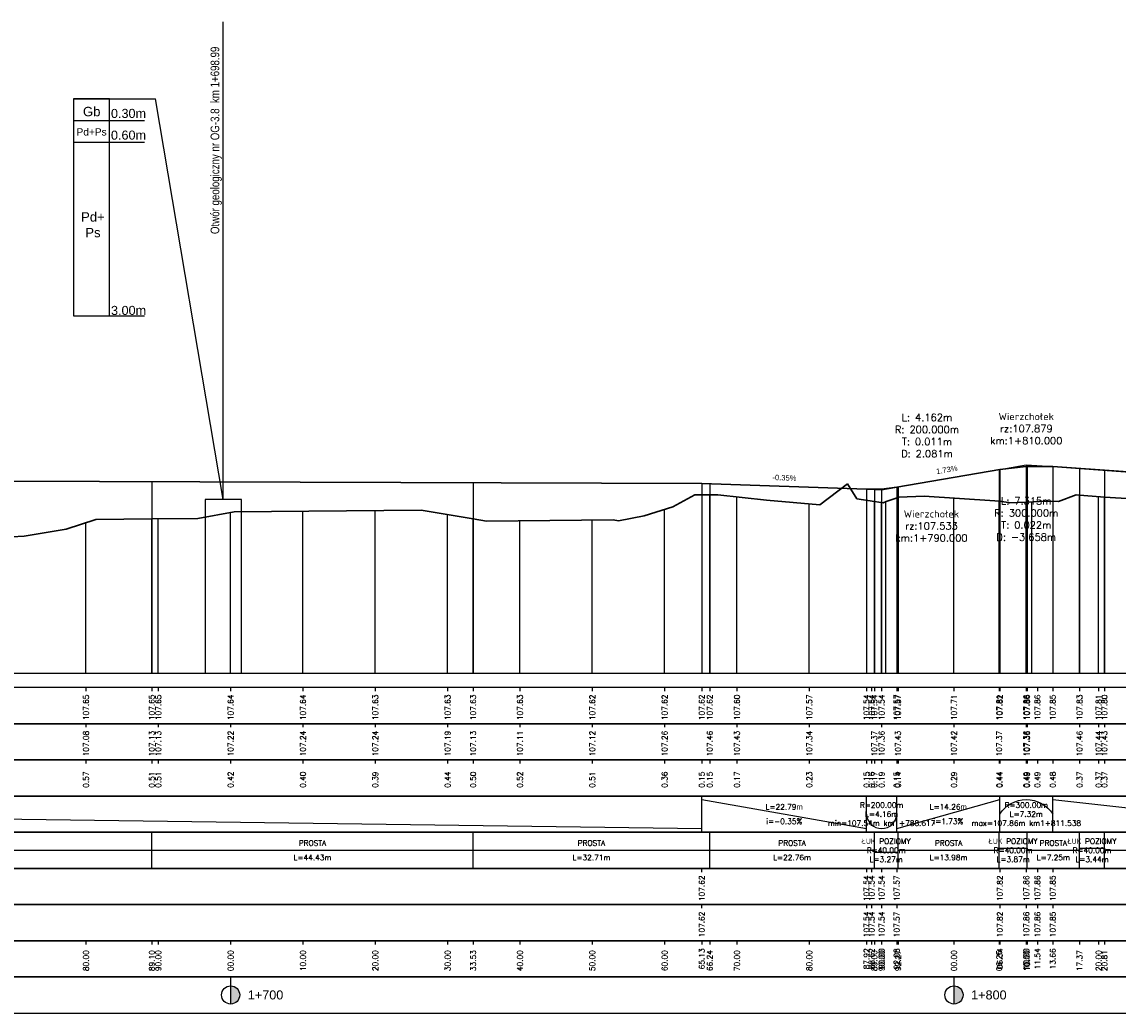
# Model space of a CAD drawing. Extents: x 7529714 to 7537797, y 5723889 to 5727796.
# Tile 14 of 28: x 7534967 to 7535118, y 5725349 to 5725486. Entities that reach past the tile are written whole.
import ezdxf
from ezdxf.enums import TextEntityAlignment as Align

# ---------------------------------------------------------------- set-up
doc = ezdxf.new("R2010")
doc.units = 0
doc.linetypes.add('HIDDEN', pattern=[9.525, 6.35, -3.175])
for name, color, linetype in [('C-DROGI-PROFILE', 7, 'Continuous'), ('C-DROGI-PROFILE-ETYKIETY', 7, 'Continuous'), ('D-geologia', 150, 'Continuous'), ('Niw-opis', 2, 'Continuous')]:
    doc.layers.add(name, color=color, linetype=linetype)
doc.styles.add('ARIAL', font='arial.ttf', dxfattribs={"height": 1})
doc.styles.get("Standard").update_dxf_attribs({"font": 'arial.ttf'})

# ---------------------------------------------------------------- blocks, each defined once
blk = doc.blocks.new('kilometraz')
at = {"linetype": 'ByBlock', "lineweight": -2}
blk.add_hatch(color=0, dxfattribs=at).paths.add_polyline_path([(0, -0.5, 0.414214), (0.5, 0, 0.414214), (0, 0.5)])
at = {"color": 0, "linetype": 'ByBlock', "lineweight": -2}
blk.add_line((0, 0.5), (0, -0.5), dxfattribs=at)
blk.add_circle((0, 0), 0.5, dxfattribs=at)

msp = doc.modelspace()

# ---------------------------------------------------------------- linework, layer by layer
at = {"layer": 'C-DROGI-PROFILE', "color": 12, "linetype": 'Continuous', "lineweight": 30, "true_color": 0xdb0000}
for p, q in [((7535087.822, 5725421.556), (7535102.083, 5725424.026)), ((7535102.083, 5725424.026), (7535105.741, 5725424.437)), ((7535105.741, 5725424.437), (7535109.398, 5725424.401)), ((7535109.398, 5725424.401), (7535145.741, 5725421.833)), ((7535083.66, 5725421.269), (7535085.741, 5725421.304)), ((7535085.741, 5725421.304), (7535087.822, 5725421.556))]:
    msp.add_line(p, q, dxfattribs=at)
at = {"layer": 'C-DROGI-PROFILE', "color": 2, "linetype": 'HIDDEN', "lineweight": -3}
for p, q in [((7535102.083, 5725424.026), (7535105.741, 5725424.66)), ((7535105.741, 5725424.66), (7535109.398, 5725424.401)), ((7535083.66, 5725421.269), (7535085.741, 5725421.196)), ((7535085.741, 5725421.196), (7535087.822, 5725421.556))]:
    msp.add_line(p, q, dxfattribs=at)
at = {"layer": 'C-DROGI-PROFILE', "color": 98, "linetype": 'Continuous', "lineweight": 30, "true_color": 0x006100}
for p, q in [((7535077.198, 5725419.1), (7535081.024, 5725422.024)), ((7535081.024, 5725422.024), (7535082.294, 5725419.933)), ((7535056.889, 5725418.82), (7535059.925, 5725420.521)), ((7535059.925, 5725420.521), (7535061.979, 5725420.512)), ((7535061.979, 5725420.512), (7535063.094, 5725420.506)), ((7535063.094, 5725420.506), (7535069.808, 5725419.76)), ((7535069.808, 5725419.76), (7535077.198, 5725419.1)), ((7535082.294, 5725419.933), (7535084.737, 5725419.593)), ((7535084.737, 5725419.593), (7535085.936, 5725419.415)), ((7535085.936, 5725419.415), (7535086.372, 5725419.569)), ((7535086.372, 5725419.569), (7535088.007, 5725420.155)), ((7535088.007, 5725420.155), (7535088.109, 5725420.192)), ((7535088.109, 5725420.192), (7535091.642, 5725420.322)), ((7535091.642, 5725420.322), (7535101.41, 5725419.695)), ((7535101.41, 5725419.695), (7535101.989, 5725419.611)), ((7535101.989, 5725419.611), (7535103.278, 5725419.43)), ((7535103.278, 5725419.43), (7535103.411, 5725419.412)), ((7535103.411, 5725419.412), (7535104.566, 5725419.454)), ((7535104.566, 5725419.454), (7535105.855, 5725419.506)), ((7535105.855, 5725419.506), (7535108.355, 5725419.613)), ((7535108.355, 5725419.613), (7535110.213, 5725419.602)), ((7535110.213, 5725419.602), (7535112.62, 5725420.494)), ((7535112.62, 5725420.494), (7535113.11, 5725420.451)), ((7535113.11, 5725420.451), (7535114.829, 5725420.311)), ((7535114.829, 5725420.311), (7535116.548, 5725420.194)), ((7535116.548, 5725420.194), (7535124.87, 5725419.679)), ((7534991.182, 5725417.241), (7534996.248, 5725418.143)), ((7534996.248, 5725418.143), (7535022.097, 5725418.361)), ((7535022.097, 5725418.361), (7535029.268, 5725417.204)), ((7535049.349, 5725416.908), (7535052.891, 5725417.587)), ((7535052.891, 5725417.587), (7535056.889, 5725418.82)), ((7534972.978, 5725415.769), (7534977.109, 5725417.076)), ((7534977.109, 5725417.076), (7534984.841, 5725417.178)), ((7534984.841, 5725417.178), (7534991.182, 5725417.241)), ((7535029.268, 5725417.204), (7535031.127, 5725416.884)), ((7535031.127, 5725416.884), (7535048.631, 5725417.066)), ((7535048.631, 5725417.066), (7535049.349, 5725416.908)), ((7534965.498, 5725414.693), (7534967.18, 5725414.805)), ((7534967.18, 5725414.805), (7534972.978, 5725415.769))]:
    msp.add_line(p, q, dxfattribs=at)
at = {"layer": 'C-DROGI-PROFILE', "color": 1, "linetype": 'Continuous', "lineweight": -3}
for p, q in [((7535061.979, 5725395.868), (7535061.979, 5725420.512)), ((7535065.741, 5725395.868), (7535065.741, 5725420.212)), ((7535075.741, 5725395.868), (7535075.741, 5725419.23)), ((7535084.737, 5725395.868), (7535084.737, 5725419.593)), ((7535085.741, 5725395.868), (7535085.741, 5725419.444)), ((7535086.311, 5725395.868), (7535086.311, 5725419.548)), ((7535088.007, 5725395.868), (7535088.007, 5725420.155)), ((7535095.741, 5725395.868), (7535095.741, 5725420.059)), ((7535101.989, 5725395.868), (7535101.989, 5725419.611)), ((7535105.741, 5725395.868), (7535105.741, 5725419.501)), ((7535105.855, 5725395.868), (7535105.855, 5725419.506)), ((7535106.495, 5725395.868), (7535106.495, 5725419.533)), ((7535113.11, 5725395.868), (7535113.11, 5725420.451)), ((7535115.741, 5725395.868), (7535115.741, 5725420.249)), ((7535116.548, 5725395.868), (7535116.548, 5725420.194)), ((7534995.741, 5725395.868), (7534995.741, 5725418.052)), ((7535005.741, 5725395.868), (7535005.741, 5725418.223)), ((7535015.741, 5725395.868), (7535015.741, 5725418.308)), ((7535025.741, 5725395.868), (7535025.741, 5725417.773)), ((7535055.741, 5725395.868), (7535055.741, 5725418.466)), ((7534975.741, 5725395.868), (7534975.741, 5725416.643)), ((7534984.841, 5725395.868), (7534984.841, 5725417.178)), ((7534985.741, 5725395.868), (7534985.741, 5725417.187)), ((7535029.268, 5725395.868), (7535029.268, 5725417.204)), ((7535035.741, 5725395.868), (7535035.741, 5725416.932)), ((7535045.741, 5725395.868), (7535045.741, 5725417.036)), ((7533295.241, 5725395.868), (7537726.805, 5725395.868)), ((7534975.741, 5725393.868), (7534975.741, 5725393.368)), ((7534984.841, 5725393.868), (7534984.841, 5725393.368)), ((7534985.741, 5725393.868), (7534985.741, 5725393.368)), ((7534995.741, 5725393.868), (7534995.741, 5725393.368)), ((7535005.741, 5725393.868), (7535005.741, 5725393.368)), ((7535015.741, 5725393.868), (7535015.741, 5725393.368)), ((7535025.741, 5725393.868), (7535025.741, 5725393.368)), ((7535029.268, 5725393.868), (7535029.268, 5725393.368)), ((7535035.741, 5725393.868), (7535035.741, 5725393.368)), ((7535045.741, 5725393.868), (7535045.741, 5725393.368)), ((7535055.741, 5725393.868), (7535055.741, 5725393.368)), ((7535060.874, 5725393.868), (7535060.874, 5725393.368)), ((7535061.979, 5725393.868), (7535061.979, 5725393.368)), ((7535065.741, 5725393.868), (7535065.741, 5725393.368)), ((7535075.741, 5725393.868), (7535075.741, 5725393.368)), ((7535083.66, 5725393.868), (7535083.66, 5725393.368)), ((7535084.358, 5725393.868), (7535084.358, 5725393.368)), ((7535084.737, 5725393.868), (7535084.737, 5725393.368)), ((7535085.741, 5725393.868), (7535085.741, 5725393.368)), ((7535087.822, 5725393.868), (7535087.822, 5725393.368)), ((7535088.007, 5725393.868), (7535088.007, 5725393.368)), ((7535095.741, 5725393.868), (7535095.741, 5725393.368)), ((7535101.989, 5725393.868), (7535101.989, 5725393.368)), ((7535102.083, 5725393.868), (7535102.083, 5725393.368)), ((7535105.741, 5725393.868), (7535105.741, 5725393.368)), ((7535105.855, 5725393.868), (7535105.855, 5725393.368)), ((7535107.278, 5725393.868), (7535107.278, 5725393.368)), ((7535109.398, 5725393.868), (7535109.398, 5725393.368)), ((7535113.11, 5725393.868), (7535113.11, 5725393.368)), ((7535115.741, 5725393.868), (7535115.741, 5725393.368)), ((7535116.548, 5725393.868), (7535116.548, 5725393.368)), ((7534975.741, 5725388.868), (7534975.741, 5725388.368)), ((7534985.741, 5725388.868), (7534985.741, 5725388.368)), ((7534995.741, 5725388.868), (7534995.741, 5725388.368)), ((7535005.741, 5725388.868), (7535005.741, 5725388.368)), ((7535015.741, 5725388.868), (7535015.741, 5725388.368)), ((7535025.741, 5725388.868), (7535025.741, 5725388.368)), ((7535035.741, 5725388.868), (7535035.741, 5725388.368)), ((7535045.741, 5725388.868), (7535045.741, 5725388.368)), ((7535055.741, 5725388.868), (7535055.741, 5725388.368)), ((7535065.741, 5725388.868), (7535065.741, 5725388.368)), ((7535075.741, 5725388.868), (7535075.741, 5725388.368)), ((7535085.741, 5725388.868), (7535085.741, 5725388.368)), ((7535095.741, 5725388.868), (7535095.741, 5725388.368)), ((7535105.741, 5725388.868), (7535105.741, 5725388.368)), ((7535105.855, 5725388.868), (7535105.855, 5725388.368)), ((7535113.11, 5725388.868), (7535113.11, 5725388.368)), ((7535115.741, 5725388.868), (7535115.741, 5725388.368)), ((7535116.548, 5725388.868), (7535116.548, 5725388.368)), ((7534975.741, 5725383.868), (7534975.741, 5725383.368)), ((7534984.841, 5725383.868), (7534984.841, 5725383.368)), ((7534985.741, 5725383.868), (7534985.741, 5725383.368)), ((7534995.741, 5725383.868), (7534995.741, 5725383.368)), ((7535005.741, 5725383.868), (7535005.741, 5725383.368)), ((7535015.741, 5725383.868), (7535015.741, 5725383.368)), ((7535025.741, 5725383.868), (7535025.741, 5725383.368)), ((7535029.268, 5725383.868), (7535029.268, 5725383.368)), ((7535035.741, 5725383.868), (7535035.741, 5725383.368)), ((7535045.741, 5725383.868), (7535045.741, 5725383.368)), ((7535055.741, 5725383.868), (7535055.741, 5725383.368)), ((7535060.874, 5725383.868), (7535060.874, 5725383.368)), ((7535061.979, 5725383.868), (7535061.979, 5725383.368)), ((7535065.741, 5725383.868), (7535065.741, 5725383.368)), ((7535075.741, 5725383.868), (7535075.741, 5725383.368)), ((7535083.66, 5725383.868), (7535083.66, 5725383.368)), ((7535084.358, 5725383.868), (7535084.358, 5725383.368)), ((7535084.737, 5725383.868), (7535084.737, 5725383.368)), ((7535085.741, 5725383.868), (7535085.741, 5725383.368)), ((7535087.822, 5725383.868), (7535087.822, 5725383.368)), ((7535088.007, 5725383.868), (7535088.007, 5725383.368)), ((7535095.741, 5725383.868), (7535095.741, 5725383.368)), ((7535101.989, 5725383.868), (7535101.989, 5725383.368)), ((7535102.083, 5725383.868), (7535102.083, 5725383.368)), ((7535105.741, 5725383.868), (7535105.741, 5725383.368)), ((7535105.855, 5725383.868), (7535105.855, 5725383.368)), ((7535107.278, 5725383.868), (7535107.278, 5725383.368)), ((7535109.398, 5725383.868), (7535109.398, 5725383.368)), ((7535113.11, 5725383.868), (7535113.11, 5725383.368)), ((7535115.741, 5725383.868), (7535115.741, 5725383.368)), ((7535116.548, 5725383.868), (7535116.548, 5725383.368)), ((7535060.874, 5725373.868), (7535060.874, 5725378.868)), ((7535083.66, 5725373.868), (7535083.66, 5725378.868)), ((7535087.822, 5725373.868), (7535087.822, 5725378.868)), ((7535102.083, 5725373.868), (7535102.083, 5725378.868)), ((7535109.398, 5725373.868), (7535109.398, 5725378.868)), ((7534984.841, 5725368.868), (7534984.841, 5725373.868)), ((7535029.268, 5725368.868), (7535029.268, 5725373.868)), ((7535061.979, 5725368.868), (7535061.979, 5725373.868)), ((7535084.737, 5725368.868), (7535084.737, 5725373.868)), ((7535088.007, 5725368.868), (7535088.007, 5725373.868)), ((7535101.989, 5725368.868), (7535101.989, 5725373.868)), ((7535105.855, 5725368.868), (7535105.855, 5725373.868)), ((7535113.11, 5725368.868), (7535113.11, 5725373.868)), ((7535116.548, 5725368.868), (7535116.548, 5725373.868)), ((7535060.874, 5725368.368), (7535060.874, 5725368.868)), ((7535083.66, 5725368.868), (7535083.66, 5725368.368)), ((7535084.358, 5725368.868), (7535084.358, 5725368.368)), ((7535085.741, 5725368.868), (7535085.741, 5725368.368)), ((7535087.822, 5725368.868), (7535087.822, 5725368.368)), ((7535102.083, 5725368.868), (7535102.083, 5725368.368)), ((7535105.741, 5725368.868), (7535105.741, 5725368.368)), ((7535107.278, 5725368.868), (7535107.278, 5725368.368)), ((7535109.398, 5725368.868), (7535109.398, 5725368.368)), ((7535060.874, 5725363.368), (7535060.874, 5725363.868)), ((7535083.66, 5725363.868), (7535083.66, 5725363.368)), ((7535084.358, 5725363.868), (7535084.358, 5725363.368)), ((7535085.741, 5725363.868), (7535085.741, 5725363.368)), ((7535087.822, 5725363.868), (7535087.822, 5725363.368)), ((7535102.083, 5725363.868), (7535102.083, 5725363.368)), ((7535105.741, 5725363.868), (7535105.741, 5725363.368)), ((7535107.278, 5725363.868), (7535107.278, 5725363.368)), ((7535109.398, 5725363.868), (7535109.398, 5725363.368)), ((7534975.741, 5725358.868), (7534975.741, 5725358.368)), ((7534984.841, 5725358.868), (7534984.841, 5725358.368)), ((7534985.741, 5725358.868), (7534985.741, 5725358.368)), ((7534995.741, 5725358.868), (7534995.741, 5725358.368)), ((7535005.741, 5725358.868), (7535005.741, 5725358.368)), ((7535015.741, 5725358.868), (7535015.741, 5725358.368)), ((7535025.741, 5725358.868), (7535025.741, 5725358.368)), ((7535029.268, 5725358.868), (7535029.268, 5725358.368)), ((7535035.741, 5725358.868), (7535035.741, 5725358.368)), ((7535045.741, 5725358.868), (7535045.741, 5725358.368)), ((7535055.741, 5725358.868), (7535055.741, 5725358.368)), ((7535060.874, 5725358.868), (7535060.874, 5725358.368)), ((7535061.979, 5725358.868), (7535061.979, 5725358.368)), ((7535065.741, 5725358.868), (7535065.741, 5725358.368)), ((7535075.741, 5725358.868), (7535075.741, 5725358.368)), ((7535083.66, 5725358.868), (7535083.66, 5725358.368)), ((7535084.358, 5725358.868), (7535084.358, 5725358.368)), ((7535084.737, 5725358.868), (7535084.737, 5725358.368)), ((7535085.741, 5725358.868), (7535085.741, 5725358.368)), ((7535087.822, 5725358.868), (7535087.822, 5725358.368)), ((7535088.007, 5725358.868), (7535088.007, 5725358.368)), ((7535095.741, 5725358.868), (7535095.741, 5725358.368)), ((7535101.989, 5725358.868), (7535101.989, 5725358.368)), ((7535102.083, 5725358.868), (7535102.083, 5725358.368)), ((7535105.741, 5725358.868), (7535105.741, 5725358.368)), ((7535105.855, 5725358.868), (7535105.855, 5725358.368)), ((7535107.278, 5725358.868), (7535107.278, 5725358.368)), ((7535109.398, 5725358.868), (7535109.398, 5725358.368)), ((7535113.11, 5725358.868), (7535113.11, 5725358.368)), ((7535115.741, 5725358.868), (7535115.741, 5725358.368)), ((7535116.548, 5725358.868), (7535116.548, 5725358.368)), ((7534995.741, 5725353.868), (7534995.741, 5725352.368)), ((7535095.741, 5725353.868), (7535095.741, 5725352.368))]:
    msp.add_line(p, q, dxfattribs=at)
at = {"layer": 'C-DROGI-PROFILE', "color": 2, "linetype": 'Continuous', "lineweight": -3}
for p, q in [((7534769.387, 5725378.368), (7535060.874, 5725374.368)), ((7535060.874, 5725378.368), (7535083.66, 5725374.368)), ((7535087.822, 5725374.368), (7535102.083, 5725378.368)), ((7535109.398, 5725378.368), (7535145.741, 5725374.368)), ((7534518.439, 5725371.368), (7535084.737, 5725371.368)), ((7535084.737, 5725371.368), (7535084.737, 5725371.087)), ((7535084.737, 5725371.087), (7535088.007, 5725371.087)), ((7535088.007, 5725371.087), (7535088.007, 5725371.368)), ((7535088.007, 5725371.368), (7535101.989, 5725371.368)), ((7535101.989, 5725371.368), (7535101.989, 5725371.65)), ((7535101.989, 5725371.65), (7535105.855, 5725371.65)), ((7535105.855, 5725371.65), (7535105.855, 5725371.368)), ((7535105.855, 5725371.368), (7535113.11, 5725371.368)), ((7535113.11, 5725371.368), (7535113.11, 5725371.65)), ((7535113.11, 5725371.65), (7535116.548, 5725371.65)), ((7535116.548, 5725371.65), (7535116.548, 5725371.368)), ((7535116.548, 5725371.368), (7535124.87, 5725371.368))]:
    msp.add_line(p, q, dxfattribs=at)
at = {"layer": 'C-DROGI-PROFILE', "color": 12, "linetype": 'Continuous', "lineweight": 30, "true_color": 0xdb0000}
for points in [[(7534769.387, 5725423.051), (7535060.874, 5725422.064), (7535083.66, 5725421.269), (7535085.741, 5725421.304), (7535087.822, 5725421.556), (7535102.083, 5725424.026), (7535105.741, 5725424.437), (7535109.398, 5725424.401), (7535145.741, 5725421.833), (7535160.249, 5725421.728), (7535165.138, 5725422.855), (7535178.541, 5725422.403), (7535259.797, 5725424.989), (7535264.099, 5725424.818), (7535314.12, 5725419.237), (7535316.293, 5725419.073), (7535318.467, 5725419.067), (7535465.143, 5725423.958), (7535467.737, 5725423.932), (7535470.331, 5725423.683), (7535504.572, 5725418.903), (7535508.424, 5725418.613), (7535512.277, 5725418.817), (7535582.173, 5725427.011)], [(7534526.174, 5725420.337), (7534606.517, 5725421.234), (7534610.007, 5725421.374), (7534673.238, 5725425.758), (7534678.243, 5725425.855), (7534769.387, 5725423.051), (7535060.874, 5725422.064), (7535083.66, 5725421.269)]]:
    msp.add_lwpolyline(points, dxfattribs=at)
at = {"layer": 'C-DROGI-PROFILE', "color": 2, "linetype": 'Continuous', "lineweight": -3, "extrusion": (0, 0, -1)}
msp.add_arc((-7535105.741, 5725374.024), 4.345, 32.66151, 147.33849, dxfattribs=at)
at = {"layer": 'C-DROGI-PROFILE', "color": 2, "linetype": 'Continuous', "lineweight": -3}
msp.add_arc((7535085.741, 5725376.451), 2.083, 182.27422, 357.72578, dxfattribs=at)
at = {"layer": 'C-DROGI-PROFILE', "color": 1, "linetype": 'Continuous', "lineweight": -3}
for points in [[(7533295.741, 5725388.868), (7537726.805, 5725388.868), (7537726.805, 5725393.868), (7533295.741, 5725393.868)], [(7533295.741, 5725383.868), (7537726.805, 5725383.868), (7537726.805, 5725388.868), (7533295.741, 5725388.868)], [(7533295.741, 5725378.868), (7537726.805, 5725378.868), (7537726.805, 5725383.868), (7533295.741, 5725383.868)], [(7533295.741, 5725373.868), (7537726.805, 5725373.868), (7537726.805, 5725378.868), (7533295.741, 5725378.868)], [(7533295.741, 5725368.868), (7537726.805, 5725368.868), (7537726.805, 5725373.868), (7533295.741, 5725373.868)], [(7533295.741, 5725363.868), (7537726.805, 5725363.868), (7537726.805, 5725368.868), (7533295.741, 5725368.868)], [(7533295.741, 5725358.868), (7537726.805, 5725358.868), (7537726.805, 5725363.868), (7533295.741, 5725363.868)], [(7533295.741, 5725353.868), (7537726.805, 5725353.868), (7537726.805, 5725358.868), (7533295.741, 5725358.868)], [(7533295.741, 5725348.868), (7537726.805, 5725348.868), (7537726.805, 5725353.868), (7533295.741, 5725353.868)]]:
    msp.add_3dface(points, dxfattribs=at)
at = {"layer": 'C-DROGI-PROFILE-ETYKIETY', "color": 2, "linetype": 'Continuous', "lineweight": -3}
for p, q in [((7535101.989, 5725424.01), (7535101.989, 5725395.868)), ((7535105.855, 5725424.443), (7535105.855, 5725395.868)), ((7535113.11, 5725424.139), (7535113.11, 5725395.868)), ((7535116.548, 5725423.896), (7535116.548, 5725395.868)), ((7534984.841, 5725422.322), (7534984.841, 5725395.868)), ((7535029.268, 5725422.171), (7535029.268, 5725395.868)), ((7535060.874, 5725422.064), (7535060.874, 5725395.868)), ((7535061.979, 5725422.026), (7535061.979, 5725395.868)), ((7535084.737, 5725421.26), (7535084.737, 5725395.868)), ((7535088.007, 5725421.589), (7535088.007, 5725395.868))]:
    msp.add_line(p, q, dxfattribs=at)
at = {"layer": 'C-DROGI-PROFILE-ETYKIETY', "color": 3, "linetype": 'Continuous', "lineweight": -3}
for p, q in [((7535102.083, 5725424.026), (7535102.083, 5725395.868)), ((7535105.741, 5725424.66), (7535105.741, 5725395.868)), ((7535109.398, 5725424.401), (7535109.398, 5725395.868)), ((7535083.66, 5725421.269), (7535083.66, 5725395.868)), ((7535085.741, 5725421.196), (7535085.741, 5725395.868)), ((7535087.822, 5725421.556), (7535087.822, 5725395.868))]:
    msp.add_line(p, q, dxfattribs=at)
at = {"layer": 'D-geologia', "linetype": 'Continuous'}
msp.add_lwpolyline([(7534994.727, 5725419.868), (7534994.727, 5725485.868)], dxfattribs=at)
at = {"layer": 'D-geologia'}
for points in [[(7534974.008, 5725475.232), (7534985.354, 5725475.232)], [(7534974.008, 5725445.232), (7534979.008, 5725445.232), (7534979.008, 5725445.232), (7534979.008, 5725475.232), (7534974.008, 5725475.232), (7534974.008, 5725445.232)], [(7534974.008, 5725475.232), (7534983.811, 5725475.232)], [(7534994.727, 5725419.868), (7534985.354, 5725475.232)], [(7534974.008, 5725472.232), (7534983.811, 5725472.232)], [(7534974.008, 5725469.232), (7534983.811, 5725469.232)], [(7534974.008, 5725445.232), (7534983.811, 5725445.232)], [(7534992.227, 5725395.868), (7534997.227, 5725395.868), (7534997.227, 5725395.868), (7534997.227, 5725419.868), (7534992.227, 5725419.868), (7534992.227, 5725395.868)]]:
    msp.add_lwpolyline(points, dxfattribs=at)
at = {"layer": 'Niw-opis', "color": 2}
msp.add_lwpolyline([(7533295.741, 5725395.868), (7537726.805, 5725395.868)], dxfattribs=at)
at = {"layer": 'Niw-opis'}
msp.add_lwpolyline([(7533295.741, 5725395.868), (7537726.805, 5725395.868)], dxfattribs=at)

# ---------------------------------------------------------------- block references
at = {"layer": 'C-DROGI-PROFILE-ETYKIETY', "linetype": 'Continuous', "lineweight": -3, "xscale": 2.499999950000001, "yscale": 2.499999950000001, "zscale": 2.499999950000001, "rotation": 8.53773646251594e-07}
for p in [(7534995.741, 5725351.368), (7535095.741, 5725351.368)]:
    msp.add_blockref('kilometraz', p, dxfattribs=at)

# ---------------------------------------------------------------- texts
at = {"layer": 'C-DROGI-PROFILE-ETYKIETY', "color": 2, "linetype": 'Continuous', "lineweight": -3, "char_height": 1, "attachment_point": 5}
for s, insert in [('{\\Fsimplex.shx|c238;L: 4.162m\\PR: 200.000m\\PT: 0.011m\\PD: 2.081m}', (7535092.013, 5725428.696)), ('{\\Fsimplex.shx|c238;Wierzchołek\\Prz:107.879\\Pkm:1+810.000}', (7535105.741, 5725429.66)), ('{\\Fsimplex.shx|c238;L: 7.315m\\PR: 300.000m\\PT: 0.022m\\PD: -3.658m}', (7535105.741, 5725417.16)), ('{\\Fsimplex.shx|c238;Wierzchołek\\Prz:107.533\\Pkm:1+790.000}', (7535092.63, 5725416.196))]:
    msp.add_mtext(s, dxfattribs=dict(at, insert=insert))
at = {"layer": 'C-DROGI-PROFILE-ETYKIETY', "color": 2, "linetype": 'Continuous', "lineweight": -3, "char_height": 0.75, "attachment_point": 8}
for s, insert, rotation in [('1.73%', (7535094.814, 5725423.592), 9.82558), ('-0.35%', (7535072.295, 5725422.478), 358.00059)]:
    msp.add_mtext(s, dxfattribs=dict(at, insert=insert, rotation=rotation))
at = {"layer": 'C-DROGI-PROFILE-ETYKIETY', "color": 7, "linetype": 'Continuous', "lineweight": -3, "char_height": 0.75, "attachment_point": 5, "rotation": 90}
for s, insert in [('{\\Fsimplex.shx|c238;107.65}', (7534975.741, 5725391.118)), ('{\\Fsimplex.shx|c238;107.65}', (7534984.841, 5725391.118)), ('{\\Fsimplex.shx|c238;107.65}', (7534985.741, 5725391.118)), ('{\\Fsimplex.shx|c238;107.64}', (7534995.741, 5725391.118)), ('{\\Fsimplex.shx|c238;107.64}', (7535005.741, 5725391.118)), ('{\\Fsimplex.shx|c238;107.63}', (7535015.741, 5725391.118)), ('{\\Fsimplex.shx|c238;107.63}', (7535025.741, 5725391.118)), ('{\\Fsimplex.shx|c238;107.63}', (7535029.268, 5725391.118)), ('{\\Fsimplex.shx|c238;107.63}', (7535035.741, 5725391.118)), ('{\\Fsimplex.shx|c238;107.62}', (7535045.741, 5725391.118)), ('{\\Fsimplex.shx|c238;107.62}', (7535055.741, 5725391.118)), ('{\\Fsimplex.shx|c238;107.62}', (7535060.874, 5725391.118)), ('{\\Fsimplex.shx|c238;107.62}', (7535060.874, 5725391.118)), ('{\\Fsimplex.shx|c238;107.62}', (7535061.979, 5725391.118)), ('{\\Fsimplex.shx|c238;107.60}', (7535065.741, 5725391.118)), ('{\\Fsimplex.shx|c238;107.57}', (7535075.741, 5725391.118)), ('{\\Fsimplex.shx|c238;107.54}', (7535083.66, 5725391.118)), ('{\\Fsimplex.shx|c238;107.54}', (7535084.358, 5725391.118)), ('{\\Fsimplex.shx|c238;107.54}', (7535084.737, 5725391.118)), ('{\\Fsimplex.shx|c238;107.54}', (7535085.741, 5725391.118)), ('{\\Fsimplex.shx|c238;107.54}', (7535085.741, 5725391.118)), ('{\\Fsimplex.shx|c238;107.57}', (7535087.822, 5725391.118)), ('{\\Fsimplex.shx|c238;107.57}', (7535088.007, 5725391.118)), ('{\\Fsimplex.shx|c238;107.71}', (7535095.741, 5725391.118)), ('{\\Fsimplex.shx|c238;107.81}', (7535101.989, 5725391.118)), ('{\\Fsimplex.shx|c238;107.82}', (7535102.083, 5725391.118)), ('{\\Fsimplex.shx|c238;107.86}', (7535105.741, 5725391.118)), ('{\\Fsimplex.shx|c238;107.86}', (7535105.741, 5725391.118)), ('{\\Fsimplex.shx|c238;107.86}', (7535105.855, 5725391.118)), ('{\\Fsimplex.shx|c238;107.86}', (7535107.278, 5725391.118)), ('{\\Fsimplex.shx|c238;107.85}', (7535109.398, 5725391.118)), ('{\\Fsimplex.shx|c238;107.83}', (7535113.11, 5725391.118)), ('{\\Fsimplex.shx|c238;107.81}', (7535115.741, 5725391.118)), ('{\\Fsimplex.shx|c238;107.80}', (7535116.548, 5725391.118)), ('{\\Fsimplex.shx|c238;107.08}', (7534975.741, 5725386.118)), ('{\\Fsimplex.shx|c238;107.13}', (7534984.841, 5725386.118)), ('{\\Fsimplex.shx|c238;107.13}', (7534985.741, 5725386.118)), ('{\\Fsimplex.shx|c238;107.22}', (7534995.741, 5725386.118)), ('{\\Fsimplex.shx|c238;107.24}', (7535005.741, 5725386.118)), ('{\\Fsimplex.shx|c238;107.24}', (7535015.741, 5725386.118)), ('{\\Fsimplex.shx|c238;107.19}', (7535025.741, 5725386.118)), ('{\\Fsimplex.shx|c238;107.13}', (7535029.268, 5725386.118)), ('{\\Fsimplex.shx|c238;107.11}', (7535035.741, 5725386.118)), ('{\\Fsimplex.shx|c238;107.12}', (7535045.741, 5725386.118)), ('{\\Fsimplex.shx|c238;107.26}', (7535055.741, 5725386.118)), ('{\\Fsimplex.shx|c238;107.46}', (7535061.979, 5725386.118)), ('{\\Fsimplex.shx|c238;107.43}', (7535065.741, 5725386.118)), ('{\\Fsimplex.shx|c238;107.34}', (7535075.741, 5725386.118)), ('{\\Fsimplex.shx|c238;107.37}', (7535084.737, 5725386.118)), ('{\\Fsimplex.shx|c238;107.36}', (7535085.741, 5725386.118)), ('{\\Fsimplex.shx|c238;107.43}', (7535088.007, 5725386.118)), ('{\\Fsimplex.shx|c238;107.42}', (7535095.741, 5725386.118)), ('{\\Fsimplex.shx|c238;107.37}', (7535101.989, 5725386.118)), ('{\\Fsimplex.shx|c238;107.36}', (7535105.741, 5725386.118)), ('{\\Fsimplex.shx|c238;107.36}', (7535105.855, 5725386.118)), ('{\\Fsimplex.shx|c238;107.46}', (7535113.11, 5725386.118)), ('{\\Fsimplex.shx|c238;107.44}', (7535115.741, 5725386.118)), ('{\\Fsimplex.shx|c238;107.43}', (7535116.548, 5725386.118)), ('{\\Fsimplex.shx|c238;0.57}', (7534975.741, 5725381.118)), ('{\\Fsimplex.shx|c238;0.51}', (7534984.841, 5725381.118)), ('{\\Fsimplex.shx|c238;0.51}', (7534985.741, 5725381.118)), ('{\\Fsimplex.shx|c238;0.42}', (7534995.741, 5725381.118)), ('{\\Fsimplex.shx|c238;0.40}', (7535005.741, 5725381.118)), ('{\\Fsimplex.shx|c238;0.39}', (7535015.741, 5725381.118)), ('{\\Fsimplex.shx|c238;0.44}', (7535025.741, 5725381.118)), ('{\\Fsimplex.shx|c238;0.50}', (7535029.268, 5725381.118)), ('{\\Fsimplex.shx|c238;0.52}', (7535035.741, 5725381.118)), ('{\\Fsimplex.shx|c238;0.51}', (7535045.741, 5725381.118)), ('{\\Fsimplex.shx|c238;0.36}', (7535055.741, 5725381.118)), ('{\\Fsimplex.shx|c238;0.15}', (7535060.874, 5725381.118)), ('{\\Fsimplex.shx|c238;0.15}', (7535060.874, 5725381.118)), ('{\\Fsimplex.shx|c238;0.15}', (7535061.979, 5725381.118)), ('{\\Fsimplex.shx|c238;0.17}', (7535065.741, 5725381.118)), ('{\\Fsimplex.shx|c238;0.23}', (7535075.741, 5725381.118)), ('{\\Fsimplex.shx|c238;0.15}', (7535083.66, 5725381.118)), ('{\\Fsimplex.shx|c238;0.16}', (7535084.358, 5725381.118)), ('{\\Fsimplex.shx|c238;0.17}', (7535084.737, 5725381.118)), ('{\\Fsimplex.shx|c238;0.19}', (7535085.741, 5725381.118)), ('{\\Fsimplex.shx|c238;0.19}', (7535085.741, 5725381.118)), ('{\\Fsimplex.shx|c238;0.15}', (7535087.822, 5725381.118)), ('{\\Fsimplex.shx|c238;0.14}', (7535088.007, 5725381.118)), ('{\\Fsimplex.shx|c238;0.29}', (7535095.741, 5725381.118)), ('{\\Fsimplex.shx|c238;0.44}', (7535101.989, 5725381.118)), ('{\\Fsimplex.shx|c238;0.44}', (7535102.083, 5725381.118)), ('{\\Fsimplex.shx|c238;0.49}', (7535105.741, 5725381.118)), ('{\\Fsimplex.shx|c238;0.49}', (7535105.741, 5725381.118)), ('{\\Fsimplex.shx|c238;0.49}', (7535105.855, 5725381.118)), ('{\\Fsimplex.shx|c238;0.49}', (7535107.278, 5725381.118)), ('{\\Fsimplex.shx|c238;0.48}', (7535109.398, 5725381.118)), ('{\\Fsimplex.shx|c238;0.37}', (7535113.11, 5725381.118)), ('{\\Fsimplex.shx|c238;0.37}', (7535115.741, 5725381.118)), ('{\\Fsimplex.shx|c238;0.37}', (7535116.548, 5725381.118)), ('{\\Fsimplex.shx|c238;107.62}', (7535060.874, 5725366.118)), ('{\\Fsimplex.shx|c238;107.62}', (7535060.874, 5725366.118)), ('{\\Fsimplex.shx|c238;107.54}', (7535083.66, 5725366.118)), ('{\\Fsimplex.shx|c238;107.54}', (7535084.358, 5725366.118)), ('{\\Fsimplex.shx|c238;107.54}', (7535085.741, 5725366.118)), ('{\\Fsimplex.shx|c238;107.57}', (7535087.822, 5725366.118)), ('{\\Fsimplex.shx|c238;107.82}', (7535102.083, 5725366.118)), ('{\\Fsimplex.shx|c238;107.86}', (7535105.741, 5725366.118)), ('{\\Fsimplex.shx|c238;107.86}', (7535107.278, 5725366.118)), ('{\\Fsimplex.shx|c238;107.85}', (7535109.398, 5725366.118)), ('{\\Fsimplex.shx|c238;107.62}', (7535060.874, 5725361.118)), ('{\\Fsimplex.shx|c238;107.62}', (7535060.874, 5725361.118)), ('{\\Fsimplex.shx|c238;107.54}', (7535083.66, 5725361.118)), ('{\\Fsimplex.shx|c238;107.54}', (7535084.358, 5725361.118)), ('{\\Fsimplex.shx|c238;107.54}', (7535085.741, 5725361.118)), ('{\\Fsimplex.shx|c238;107.57}', (7535087.822, 5725361.118)), ('{\\Fsimplex.shx|c238;107.82}', (7535102.083, 5725361.118)), ('{\\Fsimplex.shx|c238;107.86}', (7535105.741, 5725361.118)), ('{\\Fsimplex.shx|c238;107.86}', (7535107.278, 5725361.118)), ('{\\Fsimplex.shx|c238;107.85}', (7535109.398, 5725361.118)), ('{\\Fsimplex.shx|c238;80.00}', (7534975.741, 5725356.118)), ('{\\Fsimplex.shx|c238;89.10}', (7534984.841, 5725356.118)), ('{\\Fsimplex.shx|c238;90.00}', (7534985.741, 5725356.118)), ('{\\Fsimplex.shx|c238;00.00}', (7534995.741, 5725356.118)), ('{\\Fsimplex.shx|c238;10.00}', (7535005.741, 5725356.118)), ('{\\Fsimplex.shx|c238;20.00}', (7535015.741, 5725356.118)), ('{\\Fsimplex.shx|c238;30.00}', (7535025.741, 5725356.118)), ('{\\Fsimplex.shx|c238;33.53}', (7535029.268, 5725356.118)), ('{\\Fsimplex.shx|c238;40.00}', (7535035.741, 5725356.118)), ('{\\Fsimplex.shx|c238;50.00}', (7535045.741, 5725356.118)), ('{\\Fsimplex.shx|c238;60.00}', (7535055.741, 5725356.118)), ('{\\Fsimplex.shx|c238;65.13}', (7535060.874, 5725356.368)), ('{\\Fsimplex.shx|c238;65.13}', (7535060.874, 5725356.368)), ('{\\Fsimplex.shx|c238;66.24}', (7535061.979, 5725356.118)), ('{\\Fsimplex.shx|c238;70.00}', (7535065.741, 5725356.118)), ('{\\Fsimplex.shx|c238;80.00}', (7535075.741, 5725356.118)), ('{\\Fsimplex.shx|c238;87.92}', (7535083.66, 5725356.368)), ('{\\Fsimplex.shx|c238;88.62}', (7535084.358, 5725356.368)), ('{\\Fsimplex.shx|c238;89.00}', (7535084.737, 5725356.118)), ('{\\Fsimplex.shx|c238;90.00}', (7535085.741, 5725356.368)), ('{\\Fsimplex.shx|c238;90.00}', (7535085.741, 5725356.118)), ('{\\Fsimplex.shx|c238;92.08}', (7535087.822, 5725356.368)), ('{\\Fsimplex.shx|c238;92.27}', (7535088.007, 5725356.118)), ('{\\Fsimplex.shx|c238;00.00}', (7535095.741, 5725356.118)), ('{\\Fsimplex.shx|c238;06.25}', (7535101.989, 5725356.118)), ('{\\Fsimplex.shx|c238;06.34}', (7535102.083, 5725356.368)), ('{\\Fsimplex.shx|c238;10.00}', (7535105.741, 5725356.368)), ('{\\Fsimplex.shx|c238;10.00}', (7535105.741, 5725356.118)), ('{\\Fsimplex.shx|c238;10.11}', (7535105.855, 5725356.118)), ('{\\Fsimplex.shx|c238;11.54}', (7535107.278, 5725356.368)), ('{\\Fsimplex.shx|c238;13.66}', (7535109.398, 5725356.368)), ('{\\Fsimplex.shx|c238;17.37}', (7535113.11, 5725356.118)), ('{\\Fsimplex.shx|c238;20.00}', (7535115.741, 5725356.118)), ('{\\Fsimplex.shx|c238;20.81}', (7535116.548, 5725356.118))]:
    msp.add_mtext(s, dxfattribs=dict(at, insert=insert))
at = {"layer": 'C-DROGI-PROFILE-ETYKIETY', "color": 7, "linetype": 'Continuous', "lineweight": -3}
for s, insert, char_height, attachment_point in [('{\\Fsimplex.shx|c238;L=22.79}m', (7535072.267, 5725377.368), 0.75, 5), ('{\\Fsimplex.shx|c238;R=200.00m\\PL=4.16m\\Pmin=107.54m km1+788.617}', (7535085.741, 5725376.368), 0.75, 5), ('{\\Fsimplex.shx|c238;L=14.26}m', (7535094.952, 5725377.368), 0.75, 5), ('{\\Fsimplex.shx|c238;R=300.00m\\PL=7.32m\\Pmax=107.86m km1+811.538}', (7535105.741, 5725376.368), 0.75, 5), ('{\\Fsimplex.shx|c238;i=-0.35%}', (7535072.267, 5725375.368), 0.75, 5), ('{\\Fsimplex.shx|c238;i=1.73%}', (7535094.952, 5725375.368), 0.75, 5), ('{\\Fsimplex.shx|c238;PROSTA}', (7535007.054, 5725372.368), 0.75, 5), ('{\\Fsimplex.shx|c238;PROSTA}', (7535045.623, 5725372.368), 0.75, 5), ('{\\Fsimplex.shx|c238;PROSTA}', (7535073.358, 5725372.368), 0.75, 5), ('{\\Fsimplex.shx|c238;ŁUK POZIOMY\\PR=40.00m\\PL=3.27m}', (7535086.372, 5725371.368), 0.75, 5), ('{\\Fsimplex.shx|c238;PROSTA}', (7535094.998, 5725372.368), 0.75, 5), ('{\\Fsimplex.shx|c238;ŁUK POZIOMY\\PR=40.00m\\PL=3.87m}', (7535103.922, 5725371.368), 0.75, 5), ('{\\Fsimplex.shx|c238;PROSTA}', (7535109.482, 5725372.368), 0.75, 5), ('{\\Fsimplex.shx|c238;ŁUK POZIOMY\\PR=40.00m\\PL=3.44m}', (7535114.829, 5725371.368), 0.75, 5), ('{\\Fsimplex.shx|c238;L=44.43m}', (7535007.054, 5725370.368), 0.75, 5), ('{\\Fsimplex.shx|c238;L=32.71m}', (7535045.623, 5725370.368), 0.75, 5), ('{\\Fsimplex.shx|c238;L=22.76m}', (7535073.358, 5725370.368), 0.75, 5), ('{\\Fsimplex.shx|c238;L=13.98m}', (7535094.998, 5725370.368), 0.75, 5), ('{\\Fsimplex.shx|c238;L=7.25m}', (7535109.482, 5725370.368), 0.75, 5), ('1+700', (7534998.116, 5725351.368), 1.25, 4), ('1+800', (7535098.116, 5725351.368), 1.25, 4)]:
    msp.add_mtext(s, dxfattribs=dict(at, insert=insert, char_height=char_height, attachment_point=attachment_point))
at = {"layer": 'D-geologia', "linetype": 'Continuous', "width": 0.8}
msp.add_text('Otwór geologiczny nr OG-3.8  km 1+698.99', height=1.2, rotation=90, dxfattribs=at).set_placement((7534994.527, 5725456.548), align=Align.BOTTOM_LEFT)
at = {"layer": 'D-geologia'}
for s, p in [('0.30m', (7534979.194, 5725472.59)), ('0.60m', (7534979.194, 5725469.59)), ('3.00m', (7534979.203, 5725445.362))]:
    msp.add_text(s, height=1.25, rotation=0.23907, dxfattribs=at).set_placement(p)
at = {"layer": 'D-geologia', "color": 2, "lineweight": 13, "width": 15.82992, "attachment_point": 5, "style": 'ARIAL'}
for s, insert, char_height in [('{\\H1.083x;\\C256;Gb}', (7534976.53, 5725473.469), 1.2), ('{\\C256;Pd+Ps}', (7534976.52, 5725470.661), 1), ('{\\H1.083x;\\C256;Pd+\\PPs\\H1.0255x; }', (7534976.703, 5725457.825), 1.2)]:
    msp.add_mtext(s, dxfattribs=dict(at, insert=insert, char_height=char_height))

doc.saveas('drawing.dxf')
